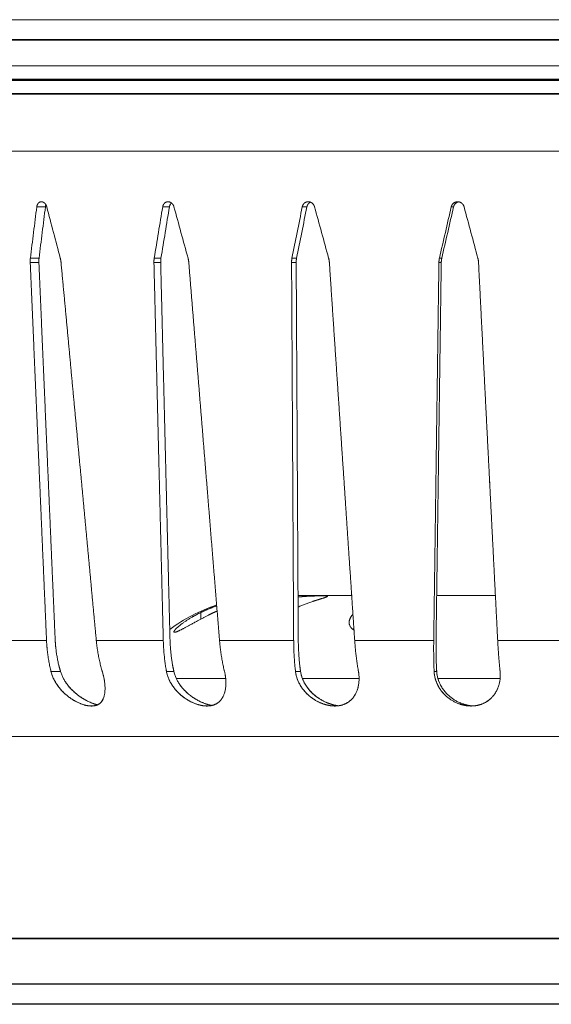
# Model space of a CAD drawing. Header units: millimetres. Extents: x -300186 to 535068, y -28581 to 763298.
# Tile 82 of 256: x -675 to -635, y 137852 to 137925. Entities that reach past the tile are written whole.
import ezdxf

# ---------------------------------------------------------------- set-up
doc = ezdxf.new("R2010")
doc.units = ezdxf.units.MM
doc.header["$LTSCALE"] = 10
doc.linetypes.add('ČÁRKOVANÁ', pattern=[19.05, 12.7, -6.35])
for name, color, linetype, lineweight in [('ACO_NEVID', 8, 'ČÁRKOVANÁ', 13), ('ACO_RAMECEK', 4, 'Continuous', 13), ('ACO_SILNA', 7, 'Continuous', 30)]:
    doc.layers.add(name, color=color, linetype=linetype, lineweight=lineweight)

# ---------------------------------------------------------------- blocks, each defined once
blk = doc.blocks.new('408202')
at = {"layer": 'ACO_NEVID'}
for p, q in [((77, 1), (-77, 1)), ((77, 0), (-77, 0)), ((66.583, -5.373), (-66.583, -5.373)), ((-42.889, -9.511), (-42.243, -9.511)), ((-33.493, -9.511), (-32.99, -9.511)), ((-23.079, -9.511), (-22.735, -9.511)), ((-11.963, -9.511), (-11.789, -9.511)), ((11.963, -9.511), (11.789, -9.511)), ((23.079, -9.511), (22.735, -9.511)), ((33.493, -9.511), (32.99, -9.511)), ((42.889, -9.511), (42.243, -9.511)), ((-43.377, -13.656), (-42.731, -13.656)), ((-43.365, -13.336), (-42.718, -13.336)), ((-34.147, -13.656), (-33.644, -13.656)), ((-34.125, -13.336), (-33.622, -13.336)), ((-23.879, -13.656), (-23.535, -13.656)), ((-23.848, -13.336), (-23.504, -13.336)), ((-12.885, -13.656), (-12.71, -13.656)), ((-12.847, -13.336), (-12.672, -13.336)), ((12.847, -13.336), (12.672, -13.336)), ((12.885, -13.656), (12.71, -13.656)), ((23.848, -13.336), (23.504, -13.336)), ((23.879, -13.656), (23.535, -13.656)), ((34.125, -13.336), (33.622, -13.336)), ((34.147, -13.656), (33.644, -13.656)), ((43.365, -13.336), (42.718, -13.336)), ((43.377, -13.656), (42.731, -13.656)), ((-19.393, -38.5), (-23.397, -38.5)), ((-8.672, -38.5), (-13.054, -38.5)), ((13.054, -38.5), (8.672, -38.5)), ((23.397, -38.5), (19.393, -38.5)), ((-30.647, -40.252), (-30.647, -39.758)), ((-42.161, -41.836), (-46.476, -41.836)), ((-33.45, -41.836), (-38.449, -41.836)), ((-23.723, -41.836), (-29.254, -41.836)), ((-13.274, -41.836), (-19.169, -41.836)), ((-2.423, -41.836), (-8.502, -41.836)), ((8.502, -41.836), (2.423, -41.836)), ((19.169, -41.836), (13.274, -41.836)), ((29.254, -41.836), (23.723, -41.836)), ((38.449, -41.836), (33.45, -41.836)), ((46.476, -41.836), (42.161, -41.836)), ((-41.83, -44.15), (-41.12, -44.15)), ((-33.213, -44.15), (-32.661, -44.15)), ((-28.795, -44.675), (-32.482, -44.675)), ((-23.587, -44.15), (-23.209, -44.15)), ((-18.842, -44.675), (-23.073, -44.675)), ((-13.244, -44.15), (-13.052, -44.15)), ((-8.317, -44.675), (-12.964, -44.675)), ((12.964, -44.675), (8.317, -44.675)), ((13.244, -44.15), (13.052, -44.15)), ((23.073, -44.675), (18.842, -44.675)), ((23.587, -44.15), (23.209, -44.15)), ((32.482, -44.675), (28.795, -44.675)), ((33.213, -44.15), (32.661, -44.15)), ((41.83, -44.15), (41.12, -44.15)), ((54.794, -49), (-54.794, -49))]:
    blk.add_line(p, q, dxfattribs=at)
for centre, start, end in [((-25.272, -51.5), 108.83373, 126.29367), ((25.272, -51.5), 53.70633, 71.16627)]:
    blk.add_arc(centre, 13, start, end, dxfattribs=at)
for centre, major_axis, ratio, start_param, end_param in [((25.432, 123.308), (62.67, 315.744), 0.14285, 2.03312, 2.046509), ((25.047, 121.324), (61.72, 310.959), 0.14285, 2.033223, 2.046819), ((-25.432, 123.308), (-62.67, 315.744), 0.14285, 1.976429, 1.989818), ((28.751, 123.308), (70.247, 315.776), 0.110027, 2.029246, 2.042635), ((28.316, 121.324), (69.182, 310.991), 0.110027, 2.029349, 2.042945), ((-28.751, 123.308), (-70.247, 315.776), 0.110027, 1.980304, 1.993693), ((31.197, 123.308), (75.711, 315.82), 0.074674, 2.022674, 2.036063), ((30.724, 121.324), (74.563, 311.034), 0.074674, 2.022777, 2.036373), ((-31.197, 123.308), (75.711, -315.82), 0.074674, 5.128468, 5.141857), ((32.695, 123.308), (79.007, 315.857), 0.037722, 2.01421, 2.027599), ((32.199, 121.324), (77.809, 311.07), 0.037722, 2.014313, 2.027909), ((-32.695, 123.308), (79.007, -315.857), 0.037722, 5.136932, 5.150321), ((32.695, 123.308), (79.007, 315.857), 0.037722, 4.274457, 4.287846), ((-32.199, 121.324), (77.809, -311.07), 0.037722, 1.113683, 1.12728), ((-32.695, 123.308), (79.007, -315.857), 0.037722, 1.113993, 1.127383), ((31.197, 123.308), (75.711, 315.82), 0.074674, 4.282921, 4.29631), ((-30.724, 121.324), (74.563, -311.034), 0.074674, 1.105219, 1.118816), ((-31.197, 123.308), (75.711, -315.82), 0.074674, 1.105529, 1.118918), ((28.751, 123.308), (70.247, 315.776), 0.110027, 4.289493, 4.302882), ((-28.316, 121.324), (69.182, -310.991), 0.110027, 1.098648, 1.112244), ((-28.751, 123.308), (70.247, -315.776), 0.110027, 1.098958, 1.112347), ((25.432, 123.308), (62.67, 315.744), 0.14285, 4.293367, 4.306756), ((-25.047, 121.324), (61.72, -310.959), 0.14285, 1.094773, 1.10837), ((-25.432, 123.308), (62.67, -315.744), 0.14285, 1.095083, 1.108472)]:
    blk.add_ellipse(centre, major_axis=major_axis, ratio=ratio, start_param=start_param, end_param=end_param, dxfattribs=at)
for points, knots in [([(-42.889, -9.511), (-42.886, -9.488), (-42.882, -9.465), (-42.861, -9.381), (-42.836, -9.325), (-42.774, -9.236), (-42.734, -9.197), (-42.643, -9.146), (-42.593, -9.134), (-42.496, -9.134), (-42.444, -9.146), (-42.346, -9.197), (-42.3, -9.236), (-42.226, -9.325), (-42.192, -9.381), (-42.16, -9.465), (-42.153, -9.488), (-42.147, -9.511)], [0.1631121, 0.1631121, 0.1631121, 0.1631121, 0.1699153, 0.1699153, 0.1888457, 0.1888457, 0.2077144, 0.2077144, 0.2265831, 0.2265831, 0.2454518, 0.2454518, 0.2643204, 0.2643204, 0.2832508, 0.2832508, 0.290054, 0.290054, 0.290054, 0.290054]), ([(-42.205, -9.365), (-42.215, -9.39), (-42.224, -9.416), (-42.236, -9.465), (-42.24, -9.488), (-42.243, -9.511)], [0.12397949, 0.12397949, 0.12397949, 0.12397949, 0.13226733, 0.13226733, 0.1390701, 0.1390701, 0.1390701, 0.1390701]), ([(-33.493, -9.511), (-33.489, -9.488), (-33.484, -9.465), (-33.458, -9.381), (-33.428, -9.325), (-33.356, -9.236), (-33.309, -9.197), (-33.206, -9.146), (-33.148, -9.134), (-33.039, -9.134), (-32.981, -9.146), (-32.871, -9.197), (-32.82, -9.236), (-32.738, -9.325), (-32.702, -9.381), (-32.667, -9.465), (-32.66, -9.488), (-32.653, -9.511)], [0.1631121, 0.1631121, 0.1631121, 0.1631121, 0.1699153, 0.1699153, 0.1888457, 0.1888457, 0.2077144, 0.2077144, 0.2265831, 0.2265831, 0.2454518, 0.2454518, 0.2643204, 0.2643204, 0.2832508, 0.2832508, 0.290054, 0.290054, 0.290054, 0.290054]), ([(-32.837, -9.227), (-32.856, -9.243), (-32.874, -9.261), (-32.925, -9.325), (-32.955, -9.381), (-32.981, -9.465), (-32.986, -9.488), (-32.99, -9.511)], [0.10519263, 0.10519263, 0.10519263, 0.10519263, 0.11333674, 0.11333674, 0.13226733, 0.13226733, 0.1390701, 0.1390701, 0.1390701, 0.1390701]), ([(-23.079, -9.511), (-23.074, -9.488), (-23.068, -9.465), (-23.038, -9.381), (-23.004, -9.325), (-22.924, -9.236), (-22.873, -9.197), (-22.759, -9.146), (-22.697, -9.134), (-22.578, -9.134), (-22.515, -9.146), (-22.397, -9.197), (-22.343, -9.236), (-22.256, -9.325), (-22.218, -9.381), (-22.182, -9.465), (-22.174, -9.488), (-22.168, -9.511)], [0.1631121, 0.1631121, 0.1631121, 0.1631121, 0.1699153, 0.1699153, 0.1888457, 0.1888457, 0.2077144, 0.2077144, 0.2265831, 0.2265831, 0.2454518, 0.2454518, 0.2643204, 0.2643204, 0.2832508, 0.2832508, 0.290054, 0.290054, 0.290054, 0.290054]), ([(-22.464, -9.168), (-22.467, -9.17), (-22.469, -9.171), (-22.529, -9.197), (-22.58, -9.236), (-22.66, -9.325), (-22.694, -9.381), (-22.724, -9.465), (-22.73, -9.488), (-22.735, -9.511)], [0.09359556, 0.09359556, 0.09359556, 0.09359556, 0.09446785, 0.09446785, 0.11333674, 0.11333674, 0.13226733, 0.13226733, 0.1390701, 0.1390701, 0.1390701, 0.1390701]), ([(-11.963, -9.511), (-11.958, -9.488), (-11.951, -9.465), (-11.919, -9.381), (-11.882, -9.325), (-11.796, -9.236), (-11.741, -9.197), (-11.621, -9.146), (-11.555, -9.134), (-11.431, -9.134), (-11.365, -9.146), (-11.243, -9.197), (-11.187, -9.236), (-11.098, -9.325), (-11.059, -9.381), (-11.023, -9.465), (-11.015, -9.488), (-11.009, -9.511)], [0.1631121, 0.1631121, 0.1631121, 0.1631121, 0.1699153, 0.1699153, 0.1888457, 0.1888457, 0.2077144, 0.2077144, 0.2265831, 0.2265831, 0.2454518, 0.2454518, 0.2643204, 0.2643204, 0.2832508, 0.2832508, 0.290054, 0.290054, 0.290054, 0.290054]), ([(-11.406, -9.142), (-11.44, -9.148), (-11.474, -9.158), (-11.567, -9.197), (-11.621, -9.236), (-11.707, -9.325), (-11.744, -9.381), (-11.777, -9.465), (-11.784, -9.488), (-11.789, -9.511)], [0.0842907, 0.0842907, 0.0842907, 0.0842907, 0.09446785, 0.09446785, 0.11333674, 0.11333674, 0.13226733, 0.13226733, 0.1390701, 0.1390701, 0.1390701, 0.1390701]), ([(11.009, -9.511), (11.015, -9.488), (11.023, -9.465), (11.059, -9.381), (11.098, -9.325), (11.187, -9.236), (11.243, -9.197), (11.365, -9.146), (11.431, -9.134), (11.555, -9.134), (11.621, -9.146), (11.741, -9.197), (11.796, -9.236), (11.882, -9.325), (11.919, -9.381), (11.951, -9.465), (11.958, -9.488), (11.963, -9.511)], [0.1631121, 0.1631121, 0.1631121, 0.1631121, 0.1699153, 0.1699153, 0.1888457, 0.1888457, 0.2077144, 0.2077144, 0.2265831, 0.2265831, 0.2454518, 0.2454518, 0.2643204, 0.2643204, 0.2832508, 0.2832508, 0.290054, 0.290054, 0.290054, 0.290054]), ([(11.789, -9.511), (11.784, -9.488), (11.777, -9.465), (11.744, -9.381), (11.707, -9.325), (11.621, -9.236), (11.567, -9.197), (11.474, -9.158), (11.44, -9.148), (11.406, -9.142)], [0.01212782, 0.01212782, 0.01212782, 0.01212782, 0.01893059, 0.01893059, 0.03786118, 0.03786118, 0.05673007, 0.05673007, 0.06690722, 0.06690722, 0.06690722, 0.06690722]), ([(22.168, -9.511), (22.174, -9.488), (22.182, -9.465), (22.218, -9.381), (22.256, -9.325), (22.343, -9.236), (22.397, -9.197), (22.515, -9.146), (22.578, -9.134), (22.697, -9.134), (22.759, -9.146), (22.873, -9.197), (22.924, -9.236), (23.004, -9.325), (23.038, -9.381), (23.068, -9.465), (23.074, -9.488), (23.079, -9.511)], [0.1631121, 0.1631121, 0.1631121, 0.1631121, 0.1699153, 0.1699153, 0.1888457, 0.1888457, 0.2077144, 0.2077144, 0.2265831, 0.2265831, 0.2454518, 0.2454518, 0.2643204, 0.2643204, 0.2832508, 0.2832508, 0.290054, 0.290054, 0.290054, 0.290054]), ([(22.735, -9.511), (22.73, -9.488), (22.724, -9.465), (22.694, -9.381), (22.66, -9.325), (22.58, -9.236), (22.529, -9.197), (22.469, -9.171), (22.467, -9.17), (22.464, -9.168)], [0.01212782, 0.01212782, 0.01212782, 0.01212782, 0.01893059, 0.01893059, 0.03786118, 0.03786118, 0.05673007, 0.05673007, 0.05760236, 0.05760236, 0.05760236, 0.05760236]), ([(32.653, -9.511), (32.66, -9.488), (32.667, -9.465), (32.702, -9.381), (32.738, -9.325), (32.82, -9.236), (32.871, -9.197), (32.981, -9.146), (33.039, -9.134), (33.148, -9.134), (33.206, -9.146), (33.309, -9.197), (33.356, -9.236), (33.428, -9.325), (33.458, -9.381), (33.484, -9.465), (33.489, -9.488), (33.493, -9.511)], [0.1631121, 0.1631121, 0.1631121, 0.1631121, 0.1699153, 0.1699153, 0.1888457, 0.1888457, 0.2077144, 0.2077144, 0.2265831, 0.2265831, 0.2454518, 0.2454518, 0.2643204, 0.2643204, 0.2832508, 0.2832508, 0.290054, 0.290054, 0.290054, 0.290054]), ([(32.99, -9.511), (32.986, -9.488), (32.981, -9.465), (32.955, -9.381), (32.925, -9.325), (32.874, -9.261), (32.856, -9.243), (32.837, -9.227)], [0.01212782, 0.01212782, 0.01212782, 0.01212782, 0.01893059, 0.01893059, 0.03786118, 0.03786118, 0.04600529, 0.04600529, 0.04600529, 0.04600529]), ([(42.147, -9.511), (42.153, -9.488), (42.16, -9.465), (42.192, -9.381), (42.226, -9.325), (42.3, -9.236), (42.346, -9.197), (42.444, -9.146), (42.496, -9.134), (42.593, -9.134), (42.643, -9.146), (42.734, -9.197), (42.774, -9.236), (42.836, -9.325), (42.861, -9.381), (42.882, -9.465), (42.886, -9.488), (42.889, -9.511)], [0.1631121, 0.1631121, 0.1631121, 0.1631121, 0.1699153, 0.1699153, 0.1888457, 0.1888457, 0.2077144, 0.2077144, 0.2265831, 0.2265831, 0.2454518, 0.2454518, 0.2643204, 0.2643204, 0.2832508, 0.2832508, 0.290054, 0.290054, 0.290054, 0.290054]), ([(42.243, -9.511), (42.24, -9.488), (42.236, -9.465), (42.224, -9.416), (42.215, -9.39), (42.205, -9.365)], [0.01212782, 0.01212782, 0.01212782, 0.01212782, 0.01893059, 0.01893059, 0.02721843, 0.02721843, 0.02721843, 0.02721843]), ([(22.308, -38.936), (22.295, -38.932), (22.283, -38.928), (22.204, -38.903), (22.14, -38.882), (22.014, -38.842), (21.952, -38.823), (21.804, -38.776), (21.722, -38.75), (21.477, -38.673), (21.35, -38.632), (21.198, -38.571), (21.177, -38.552), (21.256, -38.527), (21.36, -38.522), (21.676, -38.519), (21.879, -38.521), (22.342, -38.534), (22.592, -38.544), (23.035, -38.573), (23.214, -38.588), (23.397, -38.607)], [-1.1981459, -1.1981459, -1.1981459, -1.1981459, -1.1934533, -1.1934533, -1.1685428, -1.1685428, -1.1423107, -1.1423107, -1.1031419, -1.1031419, -1.0120764, -1.0120764, -0.9182257, -0.9182257, -0.8196827, -0.8196827, -0.7264141, -0.7264141, -0.6409341, -0.6409341, -0.5854526, -0.5854526, -0.5854526, -0.5854526]), ([(-30.647, -39.758), (-30.449, -39.663), (-30.253, -39.574), (-29.867, -39.412), (-29.668, -39.333), (-29.464, -39.259)], [1.3805156, 1.3805156, 1.3805156, 1.3805156, 1.4446226, 1.4446226, 1.5082821, 1.5082821, 1.5082821, 1.5082821]), ([(-29.671, -39.758), (-29.805, -39.823), (-29.94, -39.889), (-30.333, -40.087), (-30.592, -40.222), (-31.177, -40.535), (-31.496, -40.712), (-31.992, -40.979), (-32.184, -41.079), (-32.464, -41.204), (-32.558, -41.236), (-32.611, -41.236), (-32.656, -41.236), (-32.669, -41.213), (-32.633, -41.124), (-32.581, -41.056), (-32.383, -40.855), (-32.208, -40.707), (-31.776, -40.394), (-31.519, -40.227), (-31.065, -39.97), (-30.887, -39.876), (-30.684, -39.776), (-30.665, -39.767), (-30.647, -39.758)], [-0.4232027, -0.4232027, -0.4232027, -0.4232027, -0.3782333, -0.3782333, -0.2915341, -0.2915341, -0.1741274, -0.1741274, -0.0810302, -0.0810302, 0, 0, 0, 0.0689013, 0.0689013, 0.142588, 0.142588, 0.2482876, 0.2482876, 0.3542566, 0.3542566, 0.4168776, 0.4168776, 0.4230979, 0.4230979, 0.4230979, 0.4230979]), ([(-19.221, -41.071), (-19.333, -41.008), (-19.419, -40.929), (-19.584, -40.688), (-19.609, -40.507), (-19.523, -40.192), (-19.448, -40.058), (-19.325, -39.916), (-19.313, -39.903), (-19.3, -39.889)], [0.1111716, 0.1111716, 0.1111716, 0.1111716, 0.1789439, 0.1789439, 0.2984892, 0.2984892, 0.3840563, 0.3840563, 0.3933016, 0.3933016, 0.3933016, 0.3933016]), ([(-41.83, -44.15), (-41.837, -44.12), (-41.845, -44.09), (-41.962, -43.605), (-42.053, -43.088), (-42.133, -42.32), (-42.151, -42.076), (-42.161, -41.836)], [4.4366869, 4.4366869, 4.4366869, 4.4366869, 4.4463378, 4.4463378, 4.594501, 4.594501, 4.6621199, 4.6621199, 4.6621199, 4.6621199]), ([(-41.519, -41.732), (-41.51, -41.942), (-41.494, -42.155), (-41.425, -42.827), (-41.345, -43.279), (-41.211, -43.833), (-41.168, -43.991), (-41.12, -44.15)], [0.0704764, 0.0704764, 0.0704764, 0.0704764, 0.1296433, 0.1296433, 0.2592866, 0.2592866, 0.3097022, 0.3097022, 0.3097022, 0.3097022]), ([(-38.449, -41.836), (-38.427, -42.076), (-38.397, -42.32), (-38.278, -43.088), (-38.161, -43.605), (-38.019, -44.09), (-38.011, -44.12), (-38.002, -44.15)], [0.0805443, 0.0805443, 0.0805443, 0.0805443, 0.1481632, 0.1481632, 0.2963264, 0.2963264, 0.3059773, 0.3059773, 0.3059773, 0.3059773]), ([(-33.213, -44.15), (-33.218, -44.12), (-33.224, -44.09), (-33.311, -43.605), (-33.377, -43.088), (-33.433, -42.32), (-33.444, -42.076), (-33.45, -41.836)], [4.4366869, 4.4366869, 4.4366869, 4.4366869, 4.4463378, 4.4463378, 4.594501, 4.594501, 4.6621199, 4.6621199, 4.6621199, 4.6621199]), ([(-32.95, -41.732), (-32.944, -41.942), (-32.934, -42.155), (-32.886, -42.827), (-32.828, -43.279), (-32.728, -43.833), (-32.697, -43.991), (-32.661, -44.15)], [0.0704764, 0.0704764, 0.0704764, 0.0704764, 0.1296433, 0.1296433, 0.2592866, 0.2592866, 0.3097022, 0.3097022, 0.3097022, 0.3097022]), ([(-29.254, -41.836), (-29.234, -42.076), (-29.209, -42.32), (-29.11, -43.088), (-29.014, -43.605), (-28.899, -44.09), (-28.892, -44.12), (-28.885, -44.15)], [0.0805443, 0.0805443, 0.0805443, 0.0805443, 0.1481632, 0.1481632, 0.2963264, 0.2963264, 0.3059773, 0.3059773, 0.3059773, 0.3059773]), ([(-23.587, -44.15), (-23.59, -44.12), (-23.594, -44.09), (-23.648, -43.605), (-23.687, -43.088), (-23.716, -42.32), (-23.721, -42.076), (-23.723, -41.836)], [4.4366869, 4.4366869, 4.4366869, 4.4366869, 4.4463378, 4.4463378, 4.594501, 4.594501, 4.6621199, 4.6621199, 4.6621199, 4.6621199]), ([(-23.379, -41.732), (-23.378, -41.942), (-23.373, -42.155), (-23.348, -42.827), (-23.313, -43.279), (-23.252, -43.833), (-23.232, -43.991), (-23.209, -44.15)], [0.0704764, 0.0704764, 0.0704764, 0.0704764, 0.1296433, 0.1296433, 0.2592866, 0.2592866, 0.3097022, 0.3097022, 0.3097022, 0.3097022]), ([(-19.169, -41.836), (-19.153, -42.076), (-19.133, -42.32), (-19.057, -43.088), (-18.985, -43.605), (-18.901, -44.09), (-18.896, -44.12), (-18.891, -44.15)], [0.0805443, 0.0805443, 0.0805443, 0.0805443, 0.1481632, 0.1481632, 0.2963264, 0.2963264, 0.3059773, 0.3059773, 0.3059773, 0.3059773]), ([(-13.244, -44.15), (-13.245, -44.12), (-13.246, -44.09), (-13.266, -43.605), (-13.277, -43.088), (-13.279, -42.32), (-13.278, -42.076), (-13.274, -41.836)], [4.4366869, 4.4366869, 4.4366869, 4.4366869, 4.4463378, 4.4463378, 4.594501, 4.594501, 4.6621199, 4.6621199, 4.6621199, 4.6621199]), ([(-13.098, -41.732), (-13.101, -41.942), (-13.102, -42.155), (-13.101, -42.827), (-13.091, -43.279), (-13.069, -43.833), (-13.061, -43.991), (-13.052, -44.15)], [0.0704764, 0.0704764, 0.0704764, 0.0704764, 0.1296433, 0.1296433, 0.2592866, 0.2592866, 0.3097022, 0.3097022, 0.3097022, 0.3097022]), ([(-8.502, -41.836), (-8.49, -42.076), (-8.476, -42.32), (-8.424, -43.088), (-8.38, -43.605), (-8.329, -44.09), (-8.326, -44.12), (-8.322, -44.15)], [0.0805443, 0.0805443, 0.0805443, 0.0805443, 0.1481632, 0.1481632, 0.2963264, 0.2963264, 0.3059773, 0.3059773, 0.3059773, 0.3059773]), ([(8.322, -44.15), (8.326, -44.12), (8.329, -44.09), (8.38, -43.605), (8.424, -43.088), (8.476, -42.32), (8.49, -42.076), (8.502, -41.836)], [4.4366869, 4.4366869, 4.4366869, 4.4366869, 4.4463378, 4.4463378, 4.594501, 4.594501, 4.6621199, 4.6621199, 4.6621199, 4.6621199]), ([(13.052, -44.15), (13.061, -43.991), (13.069, -43.833), (13.091, -43.279), (13.101, -42.827), (13.102, -42.155), (13.101, -41.942), (13.098, -41.732)], [3.8401199, 3.8401199, 3.8401199, 3.8401199, 3.8905355, 3.8905355, 4.0201788, 4.0201788, 4.0793456, 4.0793456, 4.0793456, 4.0793456]), ([(13.274, -41.836), (13.278, -42.076), (13.279, -42.32), (13.277, -43.088), (13.266, -43.605), (13.246, -44.09), (13.245, -44.12), (13.244, -44.15)], [0.0805443, 0.0805443, 0.0805443, 0.0805443, 0.1481632, 0.1481632, 0.2963264, 0.2963264, 0.3059773, 0.3059773, 0.3059773, 0.3059773]), ([(18.891, -44.15), (18.896, -44.12), (18.901, -44.09), (18.985, -43.605), (19.057, -43.088), (19.133, -42.32), (19.153, -42.076), (19.169, -41.836)], [4.4366869, 4.4366869, 4.4366869, 4.4366869, 4.4463378, 4.4463378, 4.594501, 4.594501, 4.6621199, 4.6621199, 4.6621199, 4.6621199]), ([(23.209, -44.15), (23.232, -43.991), (23.252, -43.833), (23.313, -43.279), (23.348, -42.827), (23.373, -42.155), (23.378, -41.942), (23.379, -41.732)], [3.8401199, 3.8401199, 3.8401199, 3.8401199, 3.8905355, 3.8905355, 4.0201788, 4.0201788, 4.0793456, 4.0793456, 4.0793456, 4.0793456]), ([(23.723, -41.836), (23.721, -42.076), (23.716, -42.32), (23.687, -43.088), (23.648, -43.605), (23.594, -44.09), (23.59, -44.12), (23.587, -44.15)], [0.0805443, 0.0805443, 0.0805443, 0.0805443, 0.1481632, 0.1481632, 0.2963264, 0.2963264, 0.3059773, 0.3059773, 0.3059773, 0.3059773]), ([(28.885, -44.15), (28.892, -44.12), (28.899, -44.09), (29.014, -43.605), (29.11, -43.088), (29.209, -42.32), (29.234, -42.076), (29.254, -41.836)], [4.4366869, 4.4366869, 4.4366869, 4.4366869, 4.4463378, 4.4463378, 4.594501, 4.594501, 4.6621199, 4.6621199, 4.6621199, 4.6621199]), ([(32.661, -44.15), (32.697, -43.991), (32.728, -43.833), (32.828, -43.279), (32.886, -42.827), (32.934, -42.155), (32.944, -41.942), (32.95, -41.732)], [3.8401199, 3.8401199, 3.8401199, 3.8401199, 3.8905355, 3.8905355, 4.0201788, 4.0201788, 4.0793456, 4.0793456, 4.0793456, 4.0793456]), ([(33.45, -41.836), (33.444, -42.076), (33.433, -42.32), (33.377, -43.088), (33.311, -43.605), (33.224, -44.09), (33.218, -44.12), (33.213, -44.15)], [0.0805443, 0.0805443, 0.0805443, 0.0805443, 0.1481632, 0.1481632, 0.2963264, 0.2963264, 0.3059773, 0.3059773, 0.3059773, 0.3059773]), ([(38.002, -44.15), (38.011, -44.12), (38.019, -44.09), (38.161, -43.605), (38.278, -43.088), (38.397, -42.32), (38.427, -42.076), (38.449, -41.836)], [4.4366869, 4.4366869, 4.4366869, 4.4366869, 4.4463378, 4.4463378, 4.594501, 4.594501, 4.6621199, 4.6621199, 4.6621199, 4.6621199]), ([(41.12, -44.15), (41.168, -43.991), (41.211, -43.833), (41.345, -43.279), (41.425, -42.827), (41.494, -42.155), (41.51, -41.942), (41.519, -41.732)], [3.8401199, 3.8401199, 3.8401199, 3.8401199, 3.8905355, 3.8905355, 4.0201788, 4.0201788, 4.0793456, 4.0793456, 4.0793456, 4.0793456]), ([(42.161, -41.836), (42.151, -42.076), (42.133, -42.32), (42.053, -43.088), (41.962, -43.605), (41.845, -44.09), (41.837, -44.12), (41.83, -44.15)], [0.0805443, 0.0805443, 0.0805443, 0.0805443, 0.1481632, 0.1481632, 0.2963264, 0.2963264, 0.3059773, 0.3059773, 0.3059773, 0.3059773]), ([(-38.002, -44.15), (-37.928, -44.393), (-37.875, -44.632), (-37.807, -45.09), (-37.792, -45.309), (-37.806, -45.783), (-37.852, -46.026), (-38.025, -46.389), (-38.14, -46.524), (-38.404, -46.672), (-38.526, -46.709), (-38.793, -46.738), (-38.93, -46.733), (-39.258, -46.681), (-39.447, -46.626), (-39.939, -46.429), (-40.238, -46.255), (-40.841, -45.797), (-41.15, -45.481), (-41.594, -44.814), (-41.745, -44.487), (-41.83, -44.15)], [-0.9296612, -0.9296612, -0.9296612, -0.9296612, -0.8449127, -0.8449127, -0.7590033, -0.7590033, -0.6419543, -0.6419543, -0.543285, -0.543285, -0.4794994, -0.4794994, -0.4229297, -0.4229297, -0.353293, -0.353293, -0.2435495, -0.2435495, -0.1101278, -0.1101278, 0, 0, 0, 0]), ([(-41.12, -44.15), (-41.019, -44.489), (-40.848, -44.814), (-40.395, -45.422), (-40.105, -45.704), (-39.434, -46.205), (-39.056, -46.406), (-38.591, -46.582), (-38.479, -46.618), (-38.369, -46.648)], [-1.0343624, -1.0343624, -1.0343624, -1.0343624, -0.9107628, -0.9107628, -0.7807003, -0.7807003, -0.6366878, -0.6366878, -0.5913437, -0.5913437, -0.5913437, -0.5913437]), ([(-28.885, -44.15), (-28.8, -44.499), (-28.767, -44.837), (-28.796, -45.475), (-28.863, -45.771), (-29.097, -46.244), (-29.254, -46.424), (-29.596, -46.63), (-29.757, -46.687), (-30.101, -46.738), (-30.272, -46.737), (-30.666, -46.686), (-30.884, -46.628), (-31.414, -46.422), (-31.718, -46.247), (-32.313, -45.788), (-32.607, -45.475), (-33.017, -44.814), (-33.15, -44.487), (-33.213, -44.15)], [-0.9103223, -0.9103223, -0.9103223, -0.9103223, -0.7964907, -0.7964907, -0.6760446, -0.6760446, -0.5653705, -0.5653705, -0.4905383, -0.4905383, -0.4266374, -0.4266374, -0.3516318, -0.3516318, -0.2418549, -0.2418549, -0.1100212, -0.1100212, 0, 0, 0, 0]), ([(-32.661, -44.15), (-32.598, -44.431), (-32.485, -44.703), (-32.178, -45.214), (-31.984, -45.453), (-31.421, -45.993), (-31.029, -46.247), (-30.41, -46.531), (-30.162, -46.618), (-29.885, -46.679), (-29.853, -46.686), (-29.821, -46.692)], [-1.0368526, -1.0368526, -1.0368526, -1.0368526, -0.9350308, -0.9350308, -0.8315679, -0.8315679, -0.6736155, -0.6736155, -0.5779223, -0.5779223, -0.56518, -0.56518, -0.56518, -0.56518]), ([(-18.891, -44.15), (-18.852, -44.365), (-18.837, -44.577), (-18.85, -44.991), (-18.88, -45.193), (-19.004, -45.657), (-19.124, -45.906), (-19.412, -46.265), (-19.56, -46.397), (-19.874, -46.58), (-20.031, -46.643), (-20.283, -46.701), (-20.365, -46.714), (-20.493, -46.726), (-20.537, -46.729), (-20.618, -46.732), (-20.654, -46.732), (-20.733, -46.731), (-20.775, -46.729), (-20.889, -46.72), (-20.962, -46.712), (-21.283, -46.659), (-21.528, -46.583), (-22.018, -46.364), (-22.26, -46.215), (-22.79, -45.792), (-23.067, -45.479), (-23.436, -44.816), (-23.547, -44.488), (-23.587, -44.15)], [-0.9283377, -0.9283377, -0.9283377, -0.9283377, -0.8534894, -0.8534894, -0.7758616, -0.7758616, -0.6618032, -0.6618032, -0.5781171, -0.5781171, -0.5117582, -0.5117582, -0.4817444, -0.4817444, -0.466282, -0.466282, -0.4538104, -0.4538104, -0.4396103, -0.4396103, -0.4154094, -0.4154094, -0.3334243, -0.3334243, -0.2425116, -0.2425116, -0.1104905, -0.1104905, 0, 0, 0, 0]), ([(-23.209, -44.15), (-23.179, -44.365), (-23.119, -44.574), (-22.946, -44.981), (-22.832, -45.177), (-22.463, -45.674), (-22.174, -45.939), (-21.652, -46.291), (-21.415, -46.418), (-20.976, -46.591), (-20.775, -46.651), (-20.511, -46.699), (-20.45, -46.709), (-20.389, -46.716)], [-0.9790209, -0.9790209, -0.9790209, -0.9790209, -0.9065247, -0.9065247, -0.8318535, -0.8318535, -0.7022433, -0.7022433, -0.6118472, -0.6118472, -0.5428336, -0.5428336, -0.5218415, -0.5218415, -0.5218415, -0.5218415]), ([(-8.322, -44.15), (-8.292, -44.434), (-8.307, -44.711), (-8.419, -45.251), (-8.522, -45.51), (-8.801, -45.959), (-8.976, -46.154), (-9.379, -46.458), (-9.604, -46.573), (-9.967, -46.677), (-10.08, -46.7), (-10.256, -46.722), (-10.316, -46.727), (-10.422, -46.731), (-10.469, -46.732), (-10.566, -46.731), (-10.617, -46.729), (-10.748, -46.719), (-10.829, -46.709), (-11.139, -46.656), (-11.36, -46.587), (-11.833, -46.378), (-12.075, -46.223), (-12.579, -45.793), (-12.828, -45.48), (-13.144, -44.816), (-13.23, -44.488), (-13.244, -44.15)], [-0.928411, -0.928411, -0.928411, -0.928411, -0.8295742, -0.8295742, -0.7239334, -0.7239334, -0.6225772, -0.6225772, -0.5296512, -0.5296512, -0.4902394, -0.4902394, -0.4702863, -0.4702863, -0.4550631, -0.4550631, -0.4386014, -0.4386014, -0.4124904, -0.4124904, -0.3376514, -0.3376514, -0.2425626, -0.2425626, -0.1104817, -0.1104817, 0, 0, 0, 0]), ([(-13.052, -44.15), (-13.036, -44.445), (-12.964, -44.73), (-12.728, -45.275), (-12.557, -45.533), (-12.131, -45.998), (-11.878, -46.194), (-11.377, -46.479), (-11.113, -46.588), (-10.719, -46.683), (-10.604, -46.704), (-10.441, -46.722), (-10.395, -46.725), (-10.349, -46.728)], [-1.0378874, -1.0378874, -1.0378874, -1.0378874, -0.9290612, -0.9290612, -0.8138972, -0.8138972, -0.6920073, -0.6920073, -0.5844938, -0.5844938, -0.5414777, -0.5414777, -0.5244085, -0.5244085, -0.5244085, -0.5244085]), ([(13.244, -44.15), (13.234, -44.378), (13.192, -44.602), (13.048, -45.04), (12.944, -45.252), (12.636, -45.717), (12.408, -45.959), (11.892, -46.346), (11.605, -46.499), (11.148, -46.648), (10.998, -46.683), (10.755, -46.718), (10.664, -46.727), (10.495, -46.733), (10.417, -46.732), (10.243, -46.721), (10.149, -46.71), (9.883, -46.66), (9.719, -46.608), (9.302, -46.418), (9.076, -46.247), (8.668, -45.794), (8.494, -45.48), (8.314, -44.816), (8.286, -44.488), (8.322, -44.15)], [-0.928617, -0.928617, -0.928617, -0.928617, -0.849176, -0.849176, -0.7667841, -0.7667841, -0.6534922, -0.6534922, -0.5474694, -0.5474694, -0.4976884, -0.4976884, -0.4683845, -0.4683845, -0.4426854, -0.4426854, -0.4108869, -0.4108869, -0.3500628, -0.3500628, -0.2428245, -0.2428245, -0.1104292, -0.1104292, 0, 0, 0, 0]), ([(10.349, -46.728), (10.35, -46.728), (10.351, -46.728), (10.446, -46.722), (10.539, -46.712), (10.811, -46.667), (10.984, -46.62), (11.451, -46.45), (11.743, -46.288), (12.322, -45.828), (12.604, -45.501), (12.943, -44.812), (13.033, -44.488), (13.052, -44.15)], [-0.4913537, -0.4913537, -0.4913537, -0.4913537, -0.4909929, -0.4909929, -0.456025, -0.456025, -0.3885695, -0.3885695, -0.2646271, -0.2646271, -0.1136503, -0.1136503, 0, 0, 0, 0]), ([(23.587, -44.15), (23.552, -44.444), (23.464, -44.732), (23.186, -45.29), (22.991, -45.557), (22.546, -46.003), (22.302, -46.19), (21.845, -46.447), (21.643, -46.537), (21.291, -46.649), (21.145, -46.684), (20.927, -46.716), (20.856, -46.723), (20.734, -46.731), (20.683, -46.732), (20.579, -46.731), (20.527, -46.729), (20.399, -46.718), (20.324, -46.708), (20.063, -46.655), (19.895, -46.591), (19.54, -46.387), (19.371, -46.228), (19.057, -45.793), (18.931, -45.48), (18.828, -44.816), (18.831, -44.488), (18.891, -44.15)], [-0.9286347, -0.9286347, -0.9286347, -0.9286347, -0.8261035, -0.8261035, -0.716006, -0.716006, -0.6165504, -0.6165504, -0.5460961, -0.5460961, -0.4976114, -0.4976114, -0.4738529, -0.4738529, -0.4564811, -0.4564811, -0.4383881, -0.4383881, -0.4110705, -0.4110705, -0.3404648, -0.3404648, -0.2426046, -0.2426046, -0.1104742, -0.1104742, 0, 0, 0, 0]), ([(20.389, -46.716), (20.431, -46.711), (20.472, -46.705), (20.726, -46.664), (20.935, -46.605), (21.415, -46.421), (21.693, -46.273), (22.304, -45.834), (22.628, -45.504), (23.04, -44.812), (23.161, -44.488), (23.209, -44.15)], [-0.4727544, -0.4727544, -0.4727544, -0.4727544, -0.4569347, -0.4569347, -0.3775052, -0.3775052, -0.2658256, -0.2658256, -0.1136907, -0.1136907, 0, 0, 0, 0]), ([(33.213, -44.15), (33.162, -44.422), (33.066, -44.687), (32.786, -45.214), (32.594, -45.471), (32.079, -45.996), (31.743, -46.237), (31.143, -46.54), (30.876, -46.636), (30.394, -46.731), (30.187, -46.743), (29.784, -46.698), (29.603, -46.635), (29.252, -46.421), (29.099, -46.245), (28.86, -45.768), (28.791, -45.458), (28.77, -44.813), (28.803, -44.486), (28.885, -44.15)], [-0.9034728, -0.9034728, -0.9034728, -0.9034728, -0.8158776, -0.8158776, -0.7195248, -0.7195248, -0.5949915, -0.5949915, -0.5031418, -0.5031418, -0.4275895, -0.4275895, -0.3441093, -0.3441093, -0.2356909, -0.2356909, -0.1098404, -0.1098404, 0, 0, 0, 0]), ([(29.821, -46.692), (29.979, -46.662), (30.14, -46.619), (30.633, -46.447), (30.978, -46.273), (31.651, -45.799), (31.983, -45.482), (32.438, -44.81), (32.585, -44.487), (32.661, -44.15)], [-0.4519818, -0.4519818, -0.4519818, -0.4519818, -0.3894675, -0.3894675, -0.2579185, -0.2579185, -0.113365, -0.113365, 0, 0, 0, 0]), ([(41.83, -44.15), (41.775, -44.368), (41.693, -44.581), (41.481, -44.994), (41.351, -45.192), (40.965, -45.672), (40.68, -45.935), (40.103, -46.336), (39.814, -46.489), (39.342, -46.658), (39.16, -46.703), (38.838, -46.738), (38.7, -46.734), (38.426, -46.683), (38.302, -46.626), (38.043, -46.426), (37.941, -46.252), (37.802, -45.794), (37.779, -45.479), (37.837, -44.814), (37.9, -44.487), (38.002, -44.15)], [-0.9292575, -0.9292575, -0.9292575, -0.9292575, -0.853586, -0.853586, -0.7773144, -0.7773144, -0.6557257, -0.6557257, -0.5510924, -0.5510924, -0.4833485, -0.4833485, -0.4241483, -0.4241483, -0.3525747, -0.3525747, -0.242937, -0.242937, -0.1100905, -0.1100905, 0, 0, 0, 0]), ([(38.369, -46.648), (38.444, -46.628), (38.521, -46.604), (38.928, -46.464), (39.282, -46.289), (39.987, -45.812), (40.345, -45.49), (40.849, -44.811), (41.019, -44.487), (41.12, -44.15)], [-0.4260557, -0.4260557, -0.4260557, -0.4260557, -0.3949494, -0.3949494, -0.2608043, -0.2608043, -0.1135012, -0.1135012, 0, 0, 0, 0])]:
    blk.add_open_spline(points, degree=3, knots=knots, dxfattribs=at)
for points in [[(-43.377, -13.656), (-43.382, -13.551), (-43.378, -13.442), (-43.365, -13.336)], [(-42.718, -13.336), (-42.731, -13.442), (-42.735, -13.551), (-42.731, -13.656)], [(-41.136, -13.336), (-41.108, -13.442), (-41.089, -13.551), (-41.079, -13.656)], [(-34.147, -13.656), (-34.149, -13.551), (-34.142, -13.442), (-34.125, -13.336)], [(-33.622, -13.336), (-33.639, -13.442), (-33.646, -13.551), (-33.644, -13.656)], [(-31.605, -13.336), (-31.576, -13.442), (-31.557, -13.551), (-31.549, -13.656)], [(-23.879, -13.656), (-23.879, -13.551), (-23.869, -13.442), (-23.848, -13.336)], [(-23.504, -13.336), (-23.525, -13.442), (-23.535, -13.551), (-23.535, -13.656)], [(-21.114, -13.336), (-21.085, -13.442), (-21.067, -13.551), (-21.06, -13.656)], [(-12.885, -13.656), (-12.884, -13.551), (-12.871, -13.442), (-12.847, -13.336)], [(-12.672, -13.336), (-12.696, -13.442), (-12.709, -13.551), (-12.71, -13.656)], [(-9.981, -13.336), (-9.953, -13.442), (-9.936, -13.551), (-9.931, -13.656)], [(9.931, -13.656), (9.936, -13.551), (9.953, -13.442), (9.981, -13.336)], [(12.71, -13.656), (12.709, -13.551), (12.696, -13.442), (12.672, -13.336)], [(12.847, -13.336), (12.871, -13.442), (12.884, -13.551), (12.885, -13.656)], [(21.06, -13.656), (21.067, -13.551), (21.085, -13.442), (21.114, -13.336)], [(23.535, -13.656), (23.535, -13.551), (23.525, -13.442), (23.504, -13.336)], [(23.848, -13.336), (23.869, -13.442), (23.879, -13.551), (23.879, -13.656)], [(31.549, -13.656), (31.557, -13.551), (31.576, -13.442), (31.605, -13.336)], [(33.644, -13.656), (33.646, -13.551), (33.639, -13.442), (33.622, -13.336)], [(34.125, -13.336), (34.142, -13.442), (34.149, -13.551), (34.147, -13.656)], [(41.079, -13.656), (41.089, -13.551), (41.108, -13.442), (41.136, -13.336)], [(42.731, -13.656), (42.735, -13.551), (42.731, -13.442), (42.718, -13.336)], [(43.365, -13.336), (43.378, -13.442), (43.382, -13.551), (43.377, -13.656)], [(23.392, -39.355), (23.048, -39.198), (22.683, -39.055), (22.308, -38.936)], [(-29.432, -39.646), (-29.512, -39.682), (-29.591, -39.72), (-29.671, -39.758)], [(-19.229, -40.942), (-19.254, -40.968), (-19.278, -40.994), (-19.3, -41.021)]]:
    blk.add_open_spline(points, degree=3, dxfattribs=at)
for points, weights in [([(-42.161, -41.836), (-42.758, -28.074), (-43.377, -13.656)], [1, 1.00024031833, 1]), ([(-42.731, -13.656), (-42.113, -28.025), (-41.519, -41.732)], [1, 1.00024615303, 1]), ([(-41.079, -13.656), (-39.736, -28.074), (-38.449, -41.836)], [1, 1.00024031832, 1]), ([(-33.45, -41.836), (-33.792, -28.074), (-34.147, -13.656)], [1, 1.00024031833, 1]), ([(-33.644, -13.656), (-33.29, -28.025), (-32.95, -41.732)], [1, 1.000246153, 1]), ([(-31.549, -13.656), (-30.376, -28.074), (-29.254, -41.836)], [1, 1.00024031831, 1]), ([(-23.723, -41.836), (-23.8, -28.074), (-23.879, -13.656)], [1, 1.00024031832, 1]), ([(-23.535, -13.656), (-23.456, -28.025), (-23.379, -41.732)], [1, 1.00024615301, 1]), ([(-21.06, -13.656), (-20.094, -28.074), (-19.169, -41.836)], [1, 1.00024031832, 1]), ([(-13.274, -41.836), (-13.085, -28.074), (-12.885, -13.656)], [1, 1.00024031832, 1]), ([(-12.71, -13.656), (-12.91, -28.025), (-13.098, -41.732)], [1, 1.000246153, 1]), ([(-9.931, -13.656), (-9.201, -28.074), (-8.502, -41.836)], [1, 1.00024031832, 1]), ([(8.502, -41.836), (9.201, -28.074), (9.931, -13.656)], [1, 1.00024031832, 1]), ([(13.098, -41.732), (12.91, -28.025), (12.71, -13.656)], [1, 1.000246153, 1]), ([(12.885, -13.656), (13.085, -28.074), (13.274, -41.836)], [1, 1.00024031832, 1]), ([(19.169, -41.836), (20.094, -28.074), (21.06, -13.656)], [1, 1.00024031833, 1]), ([(23.379, -41.732), (23.456, -28.025), (23.535, -13.656)], [1, 1.00024615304, 1]), ([(23.879, -13.656), (23.8, -28.074), (23.723, -41.836)], [1, 1.00024031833, 1]), ([(29.254, -41.836), (30.376, -28.074), (31.549, -13.656)], [1, 1.00024031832, 1]), ([(32.95, -41.732), (33.29, -28.025), (33.644, -13.656)], [1, 1.00024615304, 1]), ([(34.147, -13.656), (33.792, -28.074), (33.45, -41.836)], [1, 1.00024031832, 1]), ([(38.449, -41.836), (39.736, -28.074), (41.079, -13.656)], [1, 1.00024031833, 1]), ([(41.519, -41.732), (42.113, -28.025), (42.731, -13.656)], [1, 1.00024615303, 1]), ([(43.377, -13.656), (42.758, -28.074), (42.161, -41.836)], [1, 1.00024031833, 1])]:
    blk.add_rational_spline(points, weights, degree=2, dxfattribs=at)
blk = doc.blocks.new('A$7E2A18ED2A1C3')
at = {"layer": 'ACO_NEVID'}
for p, q in [((321, 68.5), (134, 68.5)), ((134, 68.5), (321, 68.5))]:
    blk.add_line(p, q, dxfattribs=at)
at = {"layer": 'ACO_SILNA'}
for p, q in [((321, 67), (134, 67)), ((134, 67), (321, 67)), ((306, 64), (149, 64)), ((149, 64), (306, 64)), ((149, 62.974), (306, 62.974)), ((306, 62.974), (149, 62.974)), ((156.5, 0), (298.5, 0)), ((298.5, 0), (156.5, 0))]:
    blk.add_line(p, q, dxfattribs=at)
at = {"layer": 'ACO_RAMECEK'}
blk.add_blockref('408202', (227.5, 64.06), dxfattribs=at)
at = {"layer": 'ACO_RAMECEK', "xscale": -1, "rotation": 4.813937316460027e-06}
blk.add_blockref('408202', (227.5, 64.06), dxfattribs=at)
blk = doc.blocks.new('408249')
at = {"layer": 'ACO_SILNA'}
for p, q in [((78.5, 60), (-78.5, 60)), ((78.5, 60), (-78.5, 60)), ((78.5, 58.5), (-78.5, 58.5))]:
    blk.add_line(p, q, dxfattribs=at)

msp = doc.modelspace()

# ---------------------------------------------------------------- block references
at = {"layer": 'ACO_RAMECEK'}
msp.add_blockref('A$7E2A18ED2A1C3', (-858.287, 137856.541), dxfattribs=at)
at = {"layer": 'ACO_SILNA'}
msp.add_blockref('408249', (-626.789, 137793.127), dxfattribs=at)

doc.saveas('drawing.dxf')
